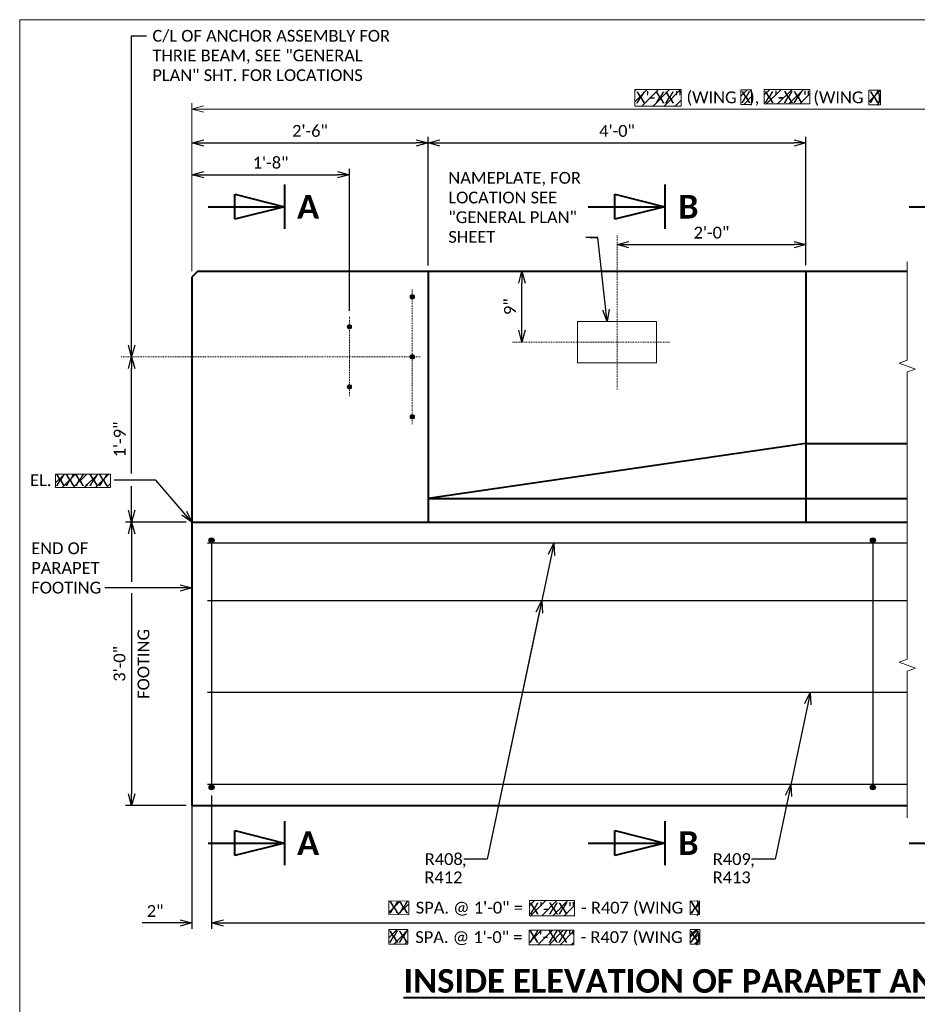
# Model space of a CAD drawing. Extents: x -1726 to 174, y -2769 to -2517.
# Tile 3 of 13: x -1726 to -1612, y -2642 to -2517. Entities that reach past the tile are written whole.
import ezdxf
from ezdxf import colors
from ezdxf.entities.mleader import LeaderData, LeaderLine
from ezdxf.enums import TextEntityAlignment as Align
from ezdxf.math import Vec2, Vec3

# ---------------------------------------------------------------- set-up
doc = ezdxf.new("R2010")
doc.units = 0
doc.header["$MEASUREMENT"] = 0
doc.linetypes.add('Wisdot4', pattern=[0.28125, 0.125, -0.0625, 0.03125, -0.0625])
for name, color, linetype, lineweight in [('B_ANNO', 7, 'Continuous', 18), ('B_ANNO_BREAK', 7, 'Continuous', 18), ('B_ANNO_DIM', 7, 'Continuous', 18), ('B_ANNO_TEXT', 7, 'Continuous', 18), ('B_ANNO_TEXT_TITLE', 7, 'Continuous', 40), ('B_CNTR', 1, 'Wisdot4', 18), ('B_CONC_FTG', 32, 'Continuous', 40), ('B_CONC_PPT', 12, 'Continuous', 40), ('B_DETAIL', 7, 'Continuous', 18), ('B_REBAR', 5, 'Continuous', 25), ('B_STEEL', 92, 'Continuous', 18)]:
    doc.layers.add(name, color=color, linetype=linetype, lineweight=lineweight)
doc.layers.add('B_ANNO_DESIGN_NOTES', color=1, linetype='Continuous', lineweight=18, true_color=0xff0000)
doc.layers.add('B_ANNO_NOPLOT', color=47, linetype='Continuous', lineweight=18, plot=False)
doc.styles.add('Annotative', font='calibri.ttf', dxfattribs={"height": 0.0625})
doc.styles.get("Standard").update_dxf_attribs({"font": 'calibri.ttf'})
doc.styles.add('Title', font='calibrib.ttf', dxfattribs={"height": 0.125})
doc.dimstyles.new('Annotative', dxfattribs={"dimscale": 0, "dimtxt": 0.0625, "dimasz": 0.0625, "dimexe": 0.03125, "dimexo": 0.03125, "dimgap": 0.03125, "dimtad": 1, "dimdec": 3, "dimzin": 3, "dimdsep": 46, "dimlunit": 4, "dimtxsty": 'Standard', "dimblk": 'OPEN30', "dimcen": 0.03125, "dimaunit": 1, "dimadec": 0, "dimazin": 3, "dimtfac": 0.75, "dimtdec": 3, "dimtofl": 0, "dimtmove": 0, "dimatfit": 3, "dimldrblk": 'OPEN30', "dimfxl": 1, "dimtfill": 1, "dimfrac": 1, "dimtolj": 1, "dimtzin": 0, "dimarcsym": 0})

# ---------------------------------------------------------------- blocks, each defined once
blk = doc.blocks.new('AnonymousCell7')
at = {"layer": 'B_REBAR'}
h = blk.add_hatch(color=256, dxfattribs=at)
edge = h.paths.add_edge_path()
edge.add_arc((0, 15.68), 0.318, 0, 360)
h = blk.add_hatch(color=256, dxfattribs=at)
edge = h.paths.add_edge_path()
edge.add_arc((0, -15.68), 0.318, 0, 360)
blk.add_line((0, 16), (0, -16), dxfattribs=at)
for centre in [(0, 15.68), (0, -15.68)]:
    blk.add_circle(centre, 0.318, dxfattribs=at)
blk = doc.blocks.new('SECTION')
at = {"layer": 'B_ANNO', "lineweight": 40}
for p, q in [((-1.5, 1.404), (-1.5, -1.404)), ((-4.665, -0.79125), (-4.665, 0.79125)), ((-4.665, 0.79125), (-1.5, 0)), ((-6.353, 0), (-1.5, 0)), ((-1.5, 0), (-4.665, -0.79125))]:
    blk.add_line(p, q, dxfattribs=at)
at = {"style": 'Title'}
blk.add_attdef('A', text='', height=1.5, dxfattribs=at).set_placement((0, 0), align=Align.MIDDLE_CENTER)
blk = doc.blocks.new('_Open30')
at = {"color": 0, "linetype": 'ByBlock', "lineweight": -2}
for p, q in [((-1, 0.268), (0, 0)), ((0, 0), (-1, -0.268)), ((0, 0), (-1, 0))]:
    blk.add_line(p, q, dxfattribs=at)
blk = doc.blocks.new('*D58')
at = {"layer": 'B_ANNO_DIM', "color": 0, "lineweight": -2, "transparency": 16777216}
for p, q in [((-1705.04, -2581.05), (-1712.71, -2581.05)), ((-1711.96, -2582.55), (-1711.96, -2615.55)), ((-1705.04, -2617.05), (-1712.71, -2617.05))]:
    blk.add_line(p, q, dxfattribs=at)
at = {"layer": 'Defpoints', "color": 0, "transparency": 16777216}
for p in [(-1704.29, -2581.05), (-1711.96, -2617.05), (-1704.29, -2617.05)]:
    blk.add_point(p, dxfattribs=at)
at = {"layer": 'B_ANNO_DIM', "color": 0, "lineweight": -2, "transparency": 16777216, "xscale": 1.5, "yscale": 1.5, "zscale": 1.5}
for p, rotation in [((-1711.96, -2581.05), 90), ((-1711.96, -2617.05), 270)]:
    blk.add_blockref('_Open30', p, dxfattribs=dict(at, rotation=rotation))
at = {"layer": 'B_ANNO_DIM', "color": 0, "transparency": 16777216, "char_height": 1.5, "attachment_point": 5, "rotation": 90, "bg_fill": 3, "box_fill_scale": 1.25, "bg_fill_color": 256, "bg_fill_true_color": 13158600, "bg_fill_transparency": 0}
for s, insert in [('\\A1;FOOTING', (-1710.44, -2599.05)), ('\\A1;3\'-0"', (-1713.48, -2599.05))]:
    blk.add_mtext(s, dxfattribs=dict(at, insert=insert))
blk = doc.blocks.new('*D59')
at = {"layer": 'B_ANNO_DIM', "color": 0, "lineweight": -2, "transparency": 16777216}
for p, q in [((-1702.79, -2532.86), (-1675.79, -2532.86)), ((-1674.29, -2548.43), (-1674.29, -2532.11))]:
    blk.add_line(p, q, dxfattribs=at)
at = {"layer": 'Defpoints', "color": 0, "transparency": 16777216}
for p in [(-1704.29, -2532.86), (-1674.29, -2532.86), (-1674.29, -2549.18)]:
    blk.add_point(p, dxfattribs=at)
at = {"layer": 'B_ANNO_DIM', "color": 0, "lineweight": -2, "transparency": 16777216, "xscale": 1.5, "yscale": 1.5, "zscale": 1.5, "rotation": 180}
blk.add_blockref('_Open30', (-1704.29, -2532.86), dxfattribs=at)
at = {"layer": 'B_ANNO_DIM', "color": 0, "lineweight": -2, "transparency": 16777216, "xscale": 1.5, "yscale": 1.5, "zscale": 1.5}
blk.add_blockref('_Open30', (-1674.29, -2532.86), dxfattribs=at)
at = {"layer": 'B_ANNO_DIM', "color": 0, "transparency": 16777216, "insert": (-1689.29, -2531.35), "char_height": 1.5, "attachment_point": 5, "bg_fill": 3, "box_fill_scale": 1.25, "bg_fill_color": 256, "bg_fill_true_color": 13158600, "bg_fill_transparency": 0}
blk.add_mtext('\\A1;2\'-6"', dxfattribs=at)
blk = doc.blocks.new('*D60')
at = {"layer": 'B_ANNO_DIM', "color": 0, "lineweight": -2, "transparency": 16777216}
for p, q in [((-1672.79, -2532.86), (-1627.79, -2532.86)), ((-1626.29, -2548.42), (-1626.29, -2532.11))]:
    blk.add_line(p, q, dxfattribs=at)
at = {"layer": 'Defpoints', "color": 0, "transparency": 16777216}
for p in [(-1674.29, -2532.86), (-1626.29, -2532.86), (-1626.29, -2549.17)]:
    blk.add_point(p, dxfattribs=at)
at = {"layer": 'B_ANNO_DIM', "color": 0, "lineweight": -2, "transparency": 16777216, "xscale": 1.5, "yscale": 1.5, "zscale": 1.5, "rotation": 180}
blk.add_blockref('_Open30', (-1674.29, -2532.86), dxfattribs=at)
at = {"layer": 'B_ANNO_DIM', "color": 0, "lineweight": -2, "transparency": 16777216, "xscale": 1.5, "yscale": 1.5, "zscale": 1.5}
blk.add_blockref('_Open30', (-1626.29, -2532.86), dxfattribs=at)
at = {"layer": 'B_ANNO_DIM', "color": 0, "transparency": 16777216, "insert": (-1650.29, -2531.35), "char_height": 1.5, "attachment_point": 5, "bg_fill": 3, "box_fill_scale": 1.25, "bg_fill_color": 256, "bg_fill_true_color": 13158600, "bg_fill_transparency": 0}
blk.add_mtext('\\A1;4\'-0"', dxfattribs=at)
blk = doc.blocks.new('*D747')
at = {"layer": 'B_ANNO_DIM', "color": 0, "lineweight": -2, "transparency": 16777216}
for p, q in [((24.37, 153.42), (24.37, 136.51)), ((132.94, 153.42), (132.94, 136.51)), ((25.87, 137.26), (131.44, 137.26))]:
    blk.add_line(p, q, dxfattribs=at)
at = {"layer": 'Defpoints', "color": 0, "transparency": 16777216}
for p in [(24.37, 154.17), (132.94, 154.17), (132.94, 137.26)]:
    blk.add_point(p, dxfattribs=at)
at = {"layer": 'B_ANNO_DIM', "color": 0, "lineweight": -2, "transparency": 16777216, "xscale": 1.5, "yscale": 1.5, "zscale": 1.5, "rotation": 180}
blk.add_blockref('_Open30', (24.37, 137.26), dxfattribs=at)
at = {"layer": 'B_ANNO_DIM', "color": 0, "lineweight": -2, "transparency": 16777216, "xscale": 1.5, "yscale": 1.5, "zscale": 1.5}
blk.add_blockref('_Open30', (132.94, 137.26), dxfattribs=at)
at = {"layer": 'B_ANNO_DIM', "color": 0, "transparency": 16777216, "insert": (67.38, 139.03), "char_height": 1.5, "attachment_point": 5}
blk.add_mtext('\\A1;    SPA. @ 1\'-0" =              - R407 (WING   )', dxfattribs=at)
blk = doc.blocks.new('*D104')
at = {"layer": 'B_ANNO_DIM', "color": 0, "lineweight": -2, "transparency": 16777216}
for p, q in [((21.87, 152.64), (21.87, 136.51)), ((24.37, 152.67), (24.37, 136.51)), ((20.37, 137.26), (15.54, 137.26)), ((25.87, 137.26), (27.37, 137.26))]:
    blk.add_line(p, q, dxfattribs=at)
at = {"layer": 'Defpoints', "color": 0, "transparency": 16777216}
for p in [(21.87, 153.39), (24.37, 153.42), (21.87, 137.26)]:
    blk.add_point(p, dxfattribs=at)
at = {"layer": 'B_ANNO_DIM', "color": 0, "lineweight": -2, "transparency": 16777216, "xscale": 1.5, "yscale": 1.5, "zscale": 1.5}
blk.add_blockref('_Open30', (21.87, 137.26), dxfattribs=at)
at = {"layer": 'B_ANNO_DIM', "color": 0, "lineweight": -2, "transparency": 16777216, "xscale": 1.5, "yscale": 1.5, "zscale": 1.5, "rotation": 180}
blk.add_blockref('_Open30', (24.37, 137.26), dxfattribs=at)
at = {"layer": 'B_ANNO_DIM', "color": 0, "transparency": 16777216, "insert": (17.2, 138.77), "char_height": 1.5, "attachment_point": 5, "bg_fill": 3, "box_fill_scale": 1.25, "bg_fill_color": 256, "bg_fill_true_color": 13158600, "bg_fill_transparency": 0}
blk.add_mtext('\\A1;2"', dxfattribs=at)
blk = doc.blocks.new('*D69')
at = {"layer": 'B_ANNO_DIM', "color": 0, "lineweight": -2, "transparency": 16777216}
blk.add_line((63.79, 504.31), (63.79, 510.31), dxfattribs=at)
at = {"layer": 'Defpoints', "color": 0, "transparency": 16777216}
for p in [(63.79, 511.81), (63.79, 511.81), (63.79, 502.81)]:
    blk.add_point(p, dxfattribs=at)
at = {"layer": 'B_ANNO_DIM', "color": 0, "lineweight": -2, "transparency": 16777216, "xscale": 1.5, "yscale": 1.5, "zscale": 1.5}
for p, rotation in [((63.79, 511.81), 90), ((63.79, 502.81), 270)]:
    blk.add_blockref('_Open30', p, dxfattribs=dict(at, rotation=rotation))
at = {"layer": 'B_ANNO_DIM', "color": 0, "transparency": 16777216, "insert": (62.27, 507.31), "char_height": 1.5, "attachment_point": 5, "rotation": 90, "bg_fill": 3, "box_fill_scale": 1.25, "bg_fill_color": 256, "bg_fill_true_color": 13158600, "bg_fill_transparency": 0}
blk.add_mtext('\\A1;9"', dxfattribs=at)
blk = doc.blocks.new('*D70')
at = {"layer": 'B_ANNO_DIM', "color": 0, "lineweight": -2, "transparency": 16777216}
blk.add_line((77.37, 515.19), (98.37, 515.19), dxfattribs=at)
at = {"layer": 'Defpoints', "color": 0, "transparency": 16777216}
for p in [(75.87, 515.19), (99.87, 515.19), (99.87, 515.19)]:
    blk.add_point(p, dxfattribs=at)
at = {"layer": 'B_ANNO_DIM', "color": 0, "lineweight": -2, "transparency": 16777216, "xscale": 1.5, "yscale": 1.5, "zscale": 1.5, "rotation": 180}
blk.add_blockref('_Open30', (75.87, 515.19), dxfattribs=at)
at = {"layer": 'B_ANNO_DIM', "color": 0, "lineweight": -2, "transparency": 16777216, "xscale": 1.5, "yscale": 1.5, "zscale": 1.5}
blk.add_blockref('_Open30', (99.87, 515.19), dxfattribs=at)
at = {"layer": 'B_ANNO_DIM', "color": 0, "transparency": 16777216, "insert": (87.87, 516.71), "char_height": 1.5, "attachment_point": 5, "bg_fill": 3, "box_fill_scale": 1.25, "bg_fill_color": 256, "bg_fill_true_color": 13158600, "bg_fill_transparency": 0}
blk.add_mtext('\\A1;2\'-0"', dxfattribs=at)
blk = doc.blocks.new('*D111')
at = {"layer": 'B_ANNO_DIM', "color": 0, "lineweight": -2, "transparency": 16777216}
for p, q in [((14.2, 773.21), (14.2, 791.21)), ((21.12, 771.71), (13.45, 771.71))]:
    blk.add_line(p, q, dxfattribs=at)
at = {"layer": 'Defpoints', "color": 0, "transparency": 16777216}
for p in [(14.2, 792.71), (14.2, 792.71), (21.87, 771.71)]:
    blk.add_point(p, dxfattribs=at)
at = {"layer": 'B_ANNO_DIM', "color": 0, "lineweight": -2, "transparency": 16777216, "xscale": 1.5, "yscale": 1.5, "zscale": 1.5}
for p, rotation in [((14.2, 792.71), 90), ((14.2, 771.71), 270)]:
    blk.add_blockref('_Open30', p, dxfattribs=dict(at, rotation=rotation))
at = {"layer": 'B_ANNO_DIM', "color": 0, "transparency": 16777216, "insert": (12.69, 782.21), "char_height": 1.5, "attachment_point": 5, "rotation": 90, "bg_fill": 3, "box_fill_scale": 1.25, "bg_fill_color": 256, "bg_fill_true_color": 13158600, "bg_fill_transparency": 0}
blk.add_mtext('\\A1;1\'-9"', dxfattribs=at)
blk = doc.blocks.new('*D109')
at = {"layer": 'B_ANNO_DIM', "color": 0, "lineweight": -2, "transparency": 16777216}
for p, q in [((23.37, 815.84), (40.37, 815.84)), ((41.87, 798.56), (41.87, 816.59))]:
    blk.add_line(p, q, dxfattribs=at)
at = {"layer": 'Defpoints', "color": 0, "transparency": 16777216}
for p in [(21.87, 815.84), (41.87, 815.84), (41.87, 797.81)]:
    blk.add_point(p, dxfattribs=at)
at = {"layer": 'B_ANNO_DIM', "color": 0, "lineweight": -2, "transparency": 16777216, "xscale": 1.5, "yscale": 1.5, "zscale": 1.5, "rotation": 180}
blk.add_blockref('_Open30', (21.87, 815.84), dxfattribs=at)
at = {"layer": 'B_ANNO_DIM', "color": 0, "lineweight": -2, "transparency": 16777216, "xscale": 1.5, "yscale": 1.5, "zscale": 1.5}
blk.add_blockref('_Open30', (41.87, 815.84), dxfattribs=at)
at = {"layer": 'B_ANNO_DIM', "color": 0, "transparency": 16777216, "insert": (31.87, 817.36), "char_height": 1.5, "attachment_point": 5, "bg_fill": 3, "box_fill_scale": 1.25, "bg_fill_color": 256, "bg_fill_true_color": 13158600, "bg_fill_transparency": 0}
blk.add_mtext('\\A1;1\'-8"', dxfattribs=at)
blk = doc.blocks.new('*U764')
at = {"layer": 'B_ANNO_NOPLOT', "flags": 128}
blk.add_lwpolyline([(0, 875.31), (0, 1127.31), (323.93, 1127.31), (323.93, 1114.16), (378, 1114.16), (378, 915.81), (316.57, 915.81), (316.57, 875.31)], close=True, dxfattribs=at)
at = {"layer": 'B_ANNO_DIM', "char_height": 1.5, "width": 16.6534, "attachment_point": 1, "line_spacing_factor": 0.9, "style": 'Annotative'}
for s, insert in [('         ,\\PR412', (51.41, 1021.35)), ('         ,\\PR413', (88.03, 1021.35))]:
    blk.add_mtext(s, dxfattribs=dict(at, insert=insert))
at = {"layer": 'B_ANNO_DIM', "insert": (97.09, 1117.28), "char_height": 1.5, "attachment_point": 5, "bg_fill": 2}
blk.add_mtext('\\A1;(WING   ),             (WING   )', dxfattribs=at)
at = {"layer": 'B_ANNO_DIM', "insert": (67.32, 1010.6), "char_height": 1.5, "attachment_point": 5, "bg_fill": 3, "box_fill_scale": 1.25, "bg_fill_color": 256, "bg_fill_true_color": 13158600, "bg_fill_transparency": 0}
blk.add_mtext('\\A1;    SPA. @ 1\'-0" =              - R407 (WING   )', dxfattribs=at)
at = {"layer": 'B_ANNO_DESIGN_NOTES'}
h = blk.add_hatch(dxfattribs=at)
h.set_pattern_fill('ANSI31', color=256, scale=8)
h.paths.add_polyline_path([(91.58, 1118.39), (91.58, 1116.54), (92.97, 1116.54), (92.97, 1118.39)])
h = blk.add_hatch(dxfattribs=at)
h.set_pattern_fill('ANSI31', color=256, scale=8)
h.paths.add_polyline_path([(94.58, 1118.46), (94.58, 1116.61), (100.38, 1116.61), (100.38, 1118.46)])
h = blk.add_hatch(dxfattribs=at)
h.set_pattern_fill('ANSI31', color=256, scale=8)
h.paths.add_polyline_path([(107.86, 1118.37), (107.86, 1116.51), (109.34, 1116.51), (109.34, 1118.37)])
h = blk.add_hatch(dxfattribs=at)
h.set_pattern_fill('ANSI31', color=256, scale=5)
h.set_pattern_definition([(45, (85.3955, 1010.8413), (-0.441942, 0.441942), [])])
h.paths.add_polyline_path([(85.17, 1011.72), (85.17, 1009.87), (86.38, 1009.87), (86.38, 1011.72)], flags=16)
h.paths.add_polyline_path([(47.63, 1009.04), (87.17, 1009.04), (87.17, 1012.67), (47.63, 1012.67)], flags=9)
h = blk.add_hatch(dxfattribs=at)
h.set_pattern_fill('ANSI31', color=256, scale=8)
h.paths.add_polyline_path([(46.89, 1011.72), (46.89, 1009.87), (49.32, 1009.87), (49.32, 1011.72)])
h = blk.add_hatch(dxfattribs=at)
h.set_pattern_fill('ANSI31', color=256, scale=8)
h.paths.add_polyline_path([(64.71, 1011.64), (64.71, 1009.79), (70.4, 1009.79), (70.4, 1011.64)])
h = blk.add_hatch(dxfattribs=at)
h.set_pattern_fill('ANSI31', color=256, scale=8)
h.paths.add_polyline_path([(85.17, 1011.72), (85.17, 1009.87), (86.38, 1009.87), (86.38, 1011.72)])
for points in [[(91.58, 1118.39), (92.97, 1118.39), (92.97, 1116.54), (91.58, 1116.54)], [(94.58, 1118.46), (100.38, 1118.46), (100.38, 1116.61), (94.58, 1116.61)], [(107.86, 1118.37), (109.34, 1118.37), (109.34, 1116.51), (107.86, 1116.51)], [(46.89, 1011.72), (49.32, 1011.72), (49.32, 1009.87), (46.89, 1009.87)], [(64.71, 1011.64), (70.4, 1011.64), (70.4, 1009.79), (64.71, 1009.79)], [(85.17, 1011.72), (86.38, 1011.72), (86.38, 1009.87), (85.17, 1009.87)]]:
    blk.add_lwpolyline(points, close=True, dxfattribs=at)
at = {"layer": 'B_ANNO_TEXT', "style": 'Annotative'}
for tag, p in [('WING#1', (91.63, 1116.72)), ('LENGW2', (94.58, 1116.72)), ('WING#2A', (107.92, 1116.72)), ('SPA4', (46.89, 1010.06)), ('TOTAL_2', (64.71, 1010.06)), ('WING#2', (85.12, 1010.04))]:
    blk.add_attdef(tag, p, '', height=1.5, dxfattribs=at)
blk = doc.blocks.new('*D726')
at = {"layer": 'B_ANNO_DIM', "color": 0, "lineweight": -2, "transparency": 16777216}
for p, q in [((21.87, 1387.11), (21.87, 1408.48)), ((143.27, 1387.11), (143.27, 1408.48)), ((23.37, 1407.73), (141.77, 1407.73))]:
    blk.add_line(p, q, dxfattribs=at)
at = {"layer": 'Defpoints', "color": 0, "transparency": 16777216}
for p in [(143.27, 1407.73), (21.87, 1386.36), (143.27, 1386.36)]:
    blk.add_point(p, dxfattribs=at)
at = {"layer": 'B_ANNO_DIM', "color": 0, "lineweight": -2, "transparency": 16777216, "xscale": 1.5, "yscale": 1.5, "zscale": 1.5, "rotation": 180}
blk.add_blockref('_Open30', (21.87, 1407.73), dxfattribs=at)
at = {"layer": 'B_ANNO_DIM', "color": 0, "lineweight": -2, "transparency": 16777216, "xscale": 1.5, "yscale": 1.5, "zscale": 1.5}
blk.add_blockref('_Open30', (143.27, 1407.73), dxfattribs=at)
at = {"layer": 'B_ANNO_DIM', "color": 0, "transparency": 16777216, "insert": (81.29, 1409.23), "char_height": 1.5, "attachment_point": 5, "bg_fill": 3, "box_fill_scale": 1.25, "bg_fill_color": 256, "bg_fill_true_color": 13158600, "bg_fill_transparency": 0}
blk.add_mtext('\\A1;  ', dxfattribs=at)
blk = doc.blocks.new('INS_FOOTING_BASE')
at = {"layer": 'B_ANNO_DESIGN_NOTES'}
h = blk.add_hatch(dxfattribs=at)
h.set_pattern_fill('ANSI31', color=256, scale=8)
h.set_pattern_definition([(45, (-0.9413, 318.4048), (-0.707107, 0.707107), [])])
h.paths.add_polyline_path([(4.5436, 194.2753), (11.5344, 194.2753), (11.5344, 192.5627), (4.5436, 192.5627)])
h = blk.add_hatch(dxfattribs=at)
h.set_pattern_fill('ANSI31', color=256, scale=8)
h.set_pattern_definition([(45, (54.4553, 264.1692), (-0.707107, 0.707107), [])])
h.paths.add_polyline_path([(46.9013, 140.0396), (49.411, 140.0141), (49.411, 138.3014), (46.9013, 138.327)])
h = blk.add_hatch(dxfattribs=at)
h.set_pattern_fill('ANSI31', color=256, scale=8)
h.set_pattern_definition([(45, (57.1614, 264.0089), (-0.707107, 0.707107), [])])
h.paths.add_polyline_path([(64.7588, 140.0811), (70.4545, 140.0811), (70.4545, 138.1667), (64.7588, 138.1667)])
h = blk.add_hatch(dxfattribs=at)
h.set_pattern_fill('ANSI31', color=256, scale=8)
h.set_pattern_definition([(45, (92.8856, 264.1692), (-0.707107, 0.707107), [])])
h.paths.add_polyline_path([(85.1695, 140.0396), (86.3636, 140.0141), (86.3636, 138.3014), (85.1695, 138.327)])
at = {"layer": 'B_ANNO_BREAK', "flags": 128}
blk.add_lwpolyline([(112.741, 150.583), (112.741, 169.2432), (113.7719, 169.6184), (111.7101, 170.3689), (112.741, 170.7441), (112.741, 207.2444), (113.7719, 207.6196), (111.7101, 208.3701), (112.741, 208.7453), (112.741, 221.248)], dxfattribs=at)
at = {"layer": 'B_ANNO_DESIGN_NOTES'}
for points in [[(4.5436, 194.2753), (11.5344, 194.2753), (11.5344, 192.5627), (4.5436, 192.5627)], [(46.9013, 140.0396), (49.411, 140.0141), (49.411, 138.3014), (46.9013, 138.327)], [(64.7588, 140.0811), (70.4545, 140.0811), (70.4545, 138.1667), (64.7588, 138.1667)], [(85.1695, 140.0396), (86.3636, 140.0141), (86.3636, 138.3014), (85.1695, 138.327)]]:
    blk.add_lwpolyline(points, close=True, dxfattribs=at)
at = {"layer": 'B_ANNO_NOPLOT', "flags": 128}
blk.add_lwpolyline([(0, 0), (0, 252), (323.9277, 252), (323.9277, 238.8552), (378, 238.8552), (378, 40.4996), (316.5708, 40.4996), (316.5708, 0)], close=True, dxfattribs=at)
at = {"layer": 'B_CONC_FTG'}
for p, q in [((21.871, 188.167), (112.741, 188.167)), ((21.871, 188.167), (21.871, 152.167)), ((21.871, 152.167), (112.741, 152.167))]:
    blk.add_line(p, q, dxfattribs=at)
at = {"layer": 'B_CONC_PPT'}
for p, q in [((22.621, 220.038), (21.871, 219.286)), ((21.871, 219.286), (21.871, 188.167)), ((22.621, 220.042), (112.741, 220.042)), ((51.871, 220.038), (51.871, 188.167)), ((99.871, 220.042), (99.871, 188.167)), ((99.871, 198.167), (51.871, 191.167)), ((99.871, 198.167), (112.741, 198.167)), ((51.871, 191.167), (112.741, 191.167))]:
    blk.add_line(p, q, dxfattribs=at)
at = {"layer": 'B_REBAR'}
for p, q in [((112.741, 185.478), (23.871, 185.478)), ((112.741, 178.167), (23.871, 178.167)), ((112.741, 166.511), (23.871, 166.511)), ((112.741, 154.856), (23.871, 154.856))]:
    blk.add_line(p, q, dxfattribs=at)
at = {"xscale": 2, "yscale": 2, "zscale": 2}
for p, values in [((36.6373, 228.2396), {'A': 'A'}), ((84.9243, 228.2396), {'A': 'B'}), ((125.6952, 228.2396), {'A': 'C'}), ((36.6373, 147.3926), {'A': 'A'}), ((84.9243, 147.3926), {'A': 'B'}), ((125.6952, 147.3926), {'A': 'C'})]:
    blk.add_blockref('SECTION', p, dxfattribs=at).add_auto_attribs(values)
for p in [(24.371, 170.167), (108.371, 170.167)]:
    blk.add_blockref('AnonymousCell7', p)
at = {"layer": 'B_ANNO_DIM', "style": 'Annotative'}
for tag, p in [('ALOC1', (319.8668, 229.0216)), ('ALOC2', (327.5573, 229.0432))]:
    blk.add_attdef(tag, text='', height=1.5, dxfattribs=at).set_placement(p, align=Align.TOP_CENTER)
for tag, p in [('ELEV.', (1.3221, 192.7395)), ('#SPA', (46.9347, 138.478)), ('TOTAL', (64.7408, 138.333)), ('WING#1', (85.1965, 138.4108)), ('BAR#1', (206.8852, 70.876)), ('BAR#2', (237.9402, 55.6343)), ('BAR#3', (222.166, 22.8607))]:
    blk.add_attdef(tag, p, '', height=1.5, dxfattribs=at)
at = {"layer": 'B_ANNO_TEXT_TITLE', "insert": (48.7466, 131.3876), "char_height": 3, "width": 92.5078, "attachment_point": 1, "style": 'Title'}
blk.add_mtext('{\\LINSIDE ELEVATION OF PARAPET AND FOOTING }', dxfattribs=at)
at = {"layer": 'B_ANNO_DIM'}
dim = blk.add_linear_dim(base=(132.9374, 137.2607), p1=(24.371, 154.167), p2=(132.9374, 154.167), text='    SPA. @ 1\'-0" =              - R407 (WING   )', dimstyle='Annotative', override={"dimtfill": 0}, dxfattribs=at)
dim.commit()
dim.dimension.update_dxf_attribs({"geometry": '*D747', "text_midpoint": (67.3751, 137.2607), "dimtype": 128})
ml = blk.add_multileader_mtext('Standard', dxfattribs=at)
ml.set_content('', color=256)
ml.set_leader_properties()
ml.set_arrow_properties(name='OPEN30')
ml.build(insert=Vec2(0, 0))
ml.multileader.update_dxf_attribs({"text_right_attachment_type": 3, "dogleg_length": 0.0625, "arrow_head_size": 1.5, "scale": 24})
ctx = ml.context
ctx.base_point, ctx.scale, ctx.char_height, ctx.arrow_head_size, ctx.landing_gap_size, ctx.plane_origin = Vec3(54.8952, 145.3338), 24, 1.5, 1.5, 0.75, Vec3(64.1762, 125.6105)
ctx.right_attachment = 3
notes = []
notes.append((ctx, [(0, (1, 1, 0), (59.3804, 145.3338), (-1, 0), 2.9853, [(0, [(67.8577, 185.478), (59.3804, 145.3338), (59.3804, 145.3338)], 0, [])])]))
ctx.mtext.insert, ctx.mtext.flow_direction = Vec3(55.6452, 146.0838), 5
ml = blk.add_multileader_mtext('Standard', dxfattribs=at)
ml.set_content('R408', color=256)
ml.set_leader_properties()
ml.set_arrow_properties(name='OPEN30')
ml.build(insert=Vec2(0, 0))
ml.multileader.update_dxf_attribs({"text_right_attachment_type": 3, "dogleg_length": 0.0625, "arrow_head_size": 1.5, "scale": 24})
ctx = ml.context
ctx.base_point, ctx.scale, ctx.char_height, ctx.arrow_head_size, ctx.landing_gap_size, ctx.plane_origin = Vec3(50.6992, 145.3488), 24, 1.5, 1.5, 0.75, Vec3(62.1933, 138.6001)
ctx.right_attachment = 3
notes.append((ctx, [(0, (1, 1, 0), (58.2799, 145.3338), (-1, 0), 1.5, [(0, [(66.3138, 178.167), (59.3711, 145.3338), (58.2825, 145.3338)], 0, [])])]))
ctx.mtext.insert, ctx.mtext.flow_direction = Vec3(51.4492, 146.1097), 5
ml = blk.add_multileader_mtext('Standard', dxfattribs=at)
ml.set_content('R409', color=256)
ml.set_leader_properties()
ml.set_arrow_properties(name='OPEN30')
ml.build(insert=Vec2(0, 0))
ml.multileader.update_dxf_attribs({"text_right_attachment_type": 3, "dogleg_length": 0.0625, "arrow_head_size": 1.5, "scale": 24})
ctx = ml.context
ctx.base_point, ctx.scale, ctx.char_height, ctx.arrow_head_size, ctx.landing_gap_size, ctx.plane_origin = Vec3(87.2936, 145.3488), 24, 1.5, 1.5, 0.75, Vec3(98.7647, 138.6001)
ctx.right_attachment = 3
notes.append((ctx, [(0, (1, 1, 0), (94.8513, 145.3338), (-1, 0), 1.5, [(0, [(100.4203, 166.511), (95.9425, 145.3338), (94.8539, 145.3338)], 0, [])])]))
ctx.mtext.insert, ctx.mtext.flow_direction = Vec3(88.0436, 146.1097), 5
ml = blk.add_multileader_mtext('Standard', dxfattribs=at)
ml.set_content('', color=256)
ml.set_leader_properties()
ml.set_arrow_properties(name='OPEN30')
ml.build(insert=Vec2(0, 0))
ml.multileader.update_dxf_attribs({"text_right_attachment_type": 3, "dogleg_length": 0.0625, "arrow_head_size": 1.5, "scale": 24})
ctx = ml.context
ctx.base_point, ctx.scale, ctx.char_height, ctx.arrow_head_size, ctx.landing_gap_size, ctx.plane_origin = Vec3(91.4572, 145.3338), 24, 1.5, 1.5, 0.75, Vec3(100.7383, 125.6105)
ctx.right_attachment = 3
notes.append((ctx, [(0, (1, 1, 0), (95.9425, 145.3338), (-1, 0), 2.9853, [(0, [(97.9559, 154.856), (95.9425, 145.3338), (95.9425, 145.3338)], 0, [])])]))
ctx.mtext.insert, ctx.mtext.flow_direction = Vec3(92.2072, 146.0838), 5
for ctx, leaders in notes:
    for number, flags, end, landing, length, lines in leaders:
        leader = LeaderData()
        leader.index, (leader.has_last_leader_line, leader.has_dogleg_vector, leader.attachment_direction) = number, flags
        leader.last_leader_point, leader.dogleg_vector, leader.dogleg_length = Vec3(end), Vec3(landing), length
        for number, points, colour, breaks in lines:
            line = LeaderLine()
            line.index, line.vertices, line.color, line.breaks = number, Vec3.list(points), colors.encode_raw_color(colour), breaks
            leader.lines.append(line)
        ctx.leaders.append(leader)
dim = blk.add_linear_dim(base=(51.871, 236.3486), p1=(21.871, 236.3486), p2=(51.871, 220.038), dimstyle='Annotative', dxfattribs=at)
dim.commit()
dim.dimension.update_dxf_attribs({"geometry": '*D59', "text_midpoint": (36.871, 237.8671), "insert": (1726.163, 2769.213)})
dim = blk.add_linear_dim(base=(14.2049, 152.167), p1=(21.871, 188.167), p2=(21.871, 152.167), angle=90, text='<>\\XFOOTING', dimstyle='Annotative', dxfattribs=at)
dim.commit()
dim.dimension.update_dxf_attribs({"geometry": '*D58', "text_midpoint": (14.2049, 170.167), "insert": (1726.163, 2769.213)})
dim = blk.add_linear_dim(base=(99.871, 236.3486), p1=(51.871, 236.3486), p2=(99.871, 220.042), dimstyle='Annotative', dxfattribs=at)
dim.commit()
dim.dimension.update_dxf_attribs({"geometry": '*D60', "text_midpoint": (75.871, 237.8671), "insert": (1726.163, 2769.213)})
dim = blk.add_linear_dim(base=(21.871, 137.2607), p1=(24.371, 153.417), p2=(21.871, 153.394), text='2"', dimstyle='Annotative', dxfattribs=at)
dim.commit()
dim.dimension.update_dxf_attribs({"geometry": '*D104', "text_midpoint": (17.2037, 138.7682)})
ml = blk.add_multileader_mtext('Standard', dxfattribs=at)
ml.set_content(' ', color=256)
ml.set_leader_properties()
ml.set_arrow_properties(name='OPEN30')
ml.build(insert=Vec2(0, 0))
ml.multileader.update_dxf_attribs({"text_right_attachment_type": 3, "dogleg_length": 0.0625, "arrow_head_size": 1.5, "scale": 24})
ctx = ml.context
ctx.base_point, ctx.scale, ctx.char_height, ctx.arrow_head_size, ctx.landing_gap_size, ctx.plane_origin = Vec3(9.9819, 193.4908), 24, 1.5, 1.5, 0.75, Vec3(17.4295, 186.7571)
ctx.right_attachment = 3
notes = []
notes.append((ctx, [(0, (1, 1, 0), (13.5162, 193.4908), (-1, 0), 1.5, [(0, [(21.871, 188.167), (17.2841, 193.4908), (13.5188, 193.4908)], 0, [])])]))
ctx.mtext.insert, ctx.mtext.flow_direction = Vec3(10.7319, 194.2408), 5
for ctx, leaders in notes:
    for number, flags, end, landing, length, lines in leaders:
        leader = LeaderData()
        leader.index, (leader.has_last_leader_line, leader.has_dogleg_vector, leader.attachment_direction) = number, flags
        leader.last_leader_point, leader.dogleg_vector, leader.dogleg_length = Vec3(end), Vec3(landing), length
        for number, points, colour, breaks in lines:
            line = LeaderLine()
            line.index, line.vertices, line.color, line.breaks = number, Vec3.list(points), colors.encode_raw_color(colour), breaks
            leader.lines.append(line)
        ctx.leaders.append(leader)
blk.add_wipeout([(13.4598, 179.1916), (13.43, 180.5459), (15.0236, 180.5608), (14.9491, 179.132)]).dxf.layer = 'B_ANNO_DIM'
ml = blk.add_multileader_mtext('Standard', dxfattribs=at)
ml.set_content('END OF\\PPARAPET\\PFOOTING', color=256)
ml.set_leader_properties()
ml.set_arrow_properties(name='OPEN30')
ml.build(insert=Vec2(0, 0))
ml.multileader.update_dxf_attribs({"text_right_attachment_type": 3, "dogleg_length": 0.0625, "arrow_head_size": 1.5, "scale": 24})
ctx = ml.context
ctx.base_point, ctx.scale, ctx.char_height, ctx.arrow_head_size, ctx.landing_gap_size, ctx.plane_origin = Vec3(0.7184, 184.8382), 24, 1.5, 1.5, 0.75, Vec3(15.9243, 179.8082)
ctx.right_attachment = 3
notes = []
notes.append((ctx, [(0, (1, 1, 0), (12.3273, 179.8082), (-1, 0), 1.5, [(0, [(21.871, 179.8082), (12.8203, 179.8082), (12.5789, 179.8082)], 0, [])])]))
ctx.mtext.insert, ctx.mtext.flow_direction = Vec3(1.4684, 185.5992), 5
for ctx, leaders in notes:
    for number, flags, end, landing, length, lines in leaders:
        leader = LeaderData()
        leader.index, (leader.has_last_leader_line, leader.has_dogleg_vector, leader.attachment_direction) = number, flags
        leader.last_leader_point, leader.dogleg_vector, leader.dogleg_length = Vec3(end), Vec3(landing), length
        for number, points, colour, breaks in lines:
            line = LeaderLine()
            line.index, line.vertices, line.color, line.breaks = number, Vec3.list(points), colors.encode_raw_color(colour), breaks
            leader.lines.append(line)
        ctx.leaders.append(leader)
blk = doc.blocks.new('*U68')
at = {"layer": 'B_ANNO_NOPLOT', "flags": 128}
blk.add_lwpolyline([(0, 291.7697), (0, 543.7697), (323.9277, 543.7697), (323.9277, 530.6249), (378, 530.6249), (378, 332.2693), (316.5708, 332.2693), (316.5708, 291.7697)], close=True, dxfattribs=at)
at = {"layer": 'B_CNTR'}
for p, q in [((75.871, 516.3624), (75.871, 496.7822)), ((62.5991, 502.8117), (82.611, 502.8117))]:
    blk.add_line(p, q, dxfattribs=at)
at = {"layer": 'B_DETAIL', "flags": 128}
blk.add_lwpolyline([(70.871, 500.1867), (80.871, 500.1867), (80.871, 505.4367), (70.871, 505.4367), (70.871, 500.1867)], dxfattribs=at)
at = {"layer": 'B_ANNO_DIM'}
dim = blk.add_linear_dim(base=(99.871, 515.1942), p1=(75.871, 515.1942), p2=(99.871, 515.1942), dimstyle='Annotative', dxfattribs=at)
dim.commit()
dim.dimension.update_dxf_attribs({"geometry": '*D70', "text_midpoint": (87.871, 516.7126)})
dim = blk.add_linear_dim(base=(63.7919, 511.8117), p1=(63.7919, 502.8117), p2=(63.7919, 511.8117), angle=90, dimstyle='Annotative', dxfattribs=at)
dim.commit()
dim.dimension.update_dxf_attribs({"geometry": '*D69', "text_midpoint": (62.2734, 507.3117)})
ml = blk.add_multileader_mtext('Standard', dxfattribs=at)
ml.set_content('NAMEPLATE, FOR\\PLOCATION SEE\\P"GENERAL PLAN"\\PSHEET', color=256)
ml.set_leader_properties()
ml.set_arrow_properties(name='OPEN30')
ml.build(insert=Vec2(0, 0))
ml.multileader.update_dxf_attribs({"text_right_attachment_type": 3, "dogleg_length": 0.0625, "arrow_head_size": 1.5, "scale": 24})
ctx = ml.context
ctx.base_point, ctx.scale, ctx.char_height, ctx.arrow_head_size, ctx.landing_gap_size, ctx.plane_origin = Vec3(53.7, 523.6653), 24, 1.5, 1.5, 0.75, Vec3(74.6244, 505.4367)
ctx.right_attachment = 3
notes = []
notes.append((ctx, [(0, (1, 1, 0), (73.4238, 516.1065), (-1, 0), 1.5, [(0, [(74.6244, 505.4367), (73.4238, 516.1065), (72.4612, 516.1065)], 0, [])])]))
ctx.mtext.insert, ctx.mtext.flow_direction = Vec3(54.45, 524.4263), 5
for ctx, leaders in notes:
    for number, flags, end, landing, length, lines in leaders:
        leader = LeaderData()
        leader.index, (leader.has_last_leader_line, leader.has_dogleg_vector, leader.attachment_direction) = number, flags
        leader.last_leader_point, leader.dogleg_vector, leader.dogleg_length = Vec3(end), Vec3(landing), length
        for number, points, colour, breaks in lines:
            line = LeaderLine()
            line.index, line.vertices, line.color, line.breaks = number, Vec3.list(points), colors.encode_raw_color(colour), breaks
            leader.lines.append(line)
        ctx.leaders.append(leader)
blk = doc.blocks.new('*U107')
at = {"layer": 'B_STEEL'}
h = blk.add_hatch(color=256, dxfattribs=at)
h.dxf.hatch_style = 1
h.paths.add_polyline_path([(50.148, 800.3335, 1), (49.594, 800.3335, 1)])
h = blk.add_hatch(color=256, dxfattribs=at)
h.dxf.hatch_style = 1
h.paths.add_polyline_path([(42.148, 796.5215, 1), (41.594, 796.5215, 1)])
h = blk.add_hatch(color=256, dxfattribs=at)
h.dxf.hatch_style = 1
h.paths.add_polyline_path([(50.148, 792.7065, 1), (49.594, 792.7065, 1)])
h = blk.add_hatch(color=256, dxfattribs=at)
h.dxf.hatch_style = 1
h.paths.add_polyline_path([(42.148, 788.8955, 1), (41.594, 788.8955, 1)])
h = blk.add_hatch(color=256, dxfattribs=at)
h.dxf.hatch_style = 1
h.paths.add_polyline_path([(50.148, 785.0835, 1), (49.594, 785.0835, 1)])
at = {"layer": 'B_CNTR'}
for p, q in [((49.871, 801.2545), (49.871, 784.1585)), ((41.871, 797.8053), (41.871, 787.6076))]:
    blk.add_line(p, q, dxfattribs=at)
at = {"layer": 'B_STEEL'}
for centre in [(49.871, 800.3335), (41.871, 796.5215), (49.871, 792.7065), (41.871, 788.8955), (49.871, 785.0835)]:
    blk.add_circle(centre, 0.277, dxfattribs=at)
at = {"layer": 'B_ANNO_DIM'}
dim = blk.add_linear_dim(base=(14.2049, 792.7065), p1=(21.871, 771.7065), p2=(14.2049, 792.7065), angle=90, dimstyle='Annotative', dxfattribs=at)
dim.commit()
dim.dimension.update_dxf_attribs({"geometry": '*D111', "text_midpoint": (12.6864, 782.2065)})
at = {"layer": 'B_CNTR'}
blk.add_line((50.847, 792.7065), (12.8481, 792.7065), dxfattribs=at)
blk.add_wipeout([(13.5871, 776.3295), (13.6114, 777.8559), (14.8963, 777.8559), (14.8721, 776.3052)]).dxf.layer = 'B_ANNO_DIM'
at = {"layer": 'B_ANNO_NOPLOT', "flags": 128}
blk.add_lwpolyline([(0, 583.5395), (0, 835.5395), (323.9277, 835.5395), (323.9277, 822.3946), (378, 822.3946), (378, 624.0391), (316.5708, 624.0391), (316.5708, 583.5395)], close=True, dxfattribs=at)
at = {"layer": 'B_ANNO_DIM'}
dim = blk.add_linear_dim(base=(41.871, 815.845), p1=(21.871, 815.845), p2=(41.871, 797.8053), dimstyle='Annotative', dxfattribs=at)
dim.commit()
dim.dimension.update_dxf_attribs({"geometry": '*D109', "text_midpoint": (31.871, 817.3634)})
ml = blk.add_multileader_mtext('Standard', dxfattribs=at)
ml.set_content('C/L OF ANCHOR ASSEMBLY FOR\\PTHRIE BEAM, SEE "GENERAL\\PPLAN" SHT. FOR LOCATIONS', color=256)
ml.set_leader_properties()
ml.set_arrow_properties(name='OPEN30')
ml.build(insert=Vec2(0, 0))
ml.multileader.update_dxf_attribs({"text_right_attachment_type": 3, "dogleg_length": 0.0625, "arrow_head_size": 1.5, "scale": 24})
ctx = ml.context
ctx.base_point, ctx.scale, ctx.char_height, ctx.arrow_head_size, ctx.landing_gap_size, ctx.plane_origin = Vec3(16.1056, 833.4787), 24, 1.5, 1.5, 0.75, Vec3(14.2049, 794.0497)
ctx.right_attachment = 3
notes = []
notes.append((ctx, [(0, (1, 1, 0), (14.6056, 833.4787), (1, 0), 1.5, [(0, [(14.2049, 792.7065), (14.2049, 833.4787), (14.5493, 833.4787)], 0, [])])]))
ctx.mtext.insert, ctx.mtext.flow_direction = Vec3(16.8556, 834.2397), 5
for ctx, leaders in notes:
    for number, flags, end, landing, length, lines in leaders:
        leader = LeaderData()
        leader.index, (leader.has_last_leader_line, leader.has_dogleg_vector, leader.attachment_direction) = number, flags
        leader.last_leader_point, leader.dogleg_vector, leader.dogleg_length = Vec3(end), Vec3(landing), length
        for number, points, colour, breaks in lines:
            line = LeaderLine()
            line.index, line.vertices, line.color, line.breaks = number, Vec3.list(points), colors.encode_raw_color(colour), breaks
            leader.lines.append(line)
        ctx.leaders.append(leader)
blk = doc.blocks.new('*U711')
at = {"layer": 'B_ANNO_NOPLOT', "flags": 128}
blk.add_lwpolyline([(0, 1167.0789), (0, 1419.0789), (323.9277, 1419.0789), (323.9277, 1405.9341), (378, 1405.9341), (378, 1207.5785), (316.5708, 1207.5785), (316.5708, 1167.0789)], close=True, dxfattribs=at)
at = {"layer": 'B_ANNO_DIM'}
dim = blk.add_linear_dim(base=(143.274, 1407.7301), p1=(21.871, 1386.3649), p2=(143.274, 1386.3649), text='  ', dimstyle='Annotative', dxfattribs=at)
dim.commit()
dim.dimension.update_dxf_attribs({"geometry": '*D726', "text_midpoint": (81.2858, 1407.7301), "dimtype": 160})
at = {"style": 'Annotative'}
blk.add_attdef('LENGW1', (78.2764, 1408.4522), '', height=1.5, dxfattribs=at)

msp = doc.modelspace()

# ---------------------------------------------------------------- block references
msp.add_blockref('*U68', (-1726.16, -3060.98))

# ---------------------------------------------------------------- next in the draw order: block references
msp.add_blockref('*U107', (-1726.16, -3352.75))

# ---------------------------------------------------------------- next in the draw order: block references
msp.add_blockref('*U764', (-1726.16, -3644.52)).add_auto_attribs({'WING#2': 'X', 'TOTAL_2': 'X\'-XX"', 'SPA4': 'XX', 'WING#2A': 'X', 'WING#1': 'X', 'LENGW2': 'X\'-XX"'})

# ---------------------------------------------------------------- next in the draw order: block references
ref = msp.add_blockref('INS_FOOTING_BASE', (-1726.16, -2769.21))
ref.add_attrib('#SPA', 'XX', (-1679.23, -2630.73), dxfattribs={"layer": 'B_ANNO_DIM', "height": 1.5, "style": 'Annotative'})
ref.add_attrib('TOTAL', 'X\'-XX"', (-1661.42, -2630.88), dxfattribs={"layer": 'B_ANNO_DIM', "height": 1.5, "style": 'Annotative'})
ref.add_attrib('ELEV.', 'EL. XXX.XX', (-1724.84, -2576.47), dxfattribs={"layer": 'B_ANNO_DIM', "height": 1.5, "style": 'Annotative'})
ref.add_attrib('XWING#1', 'X', (-1640.97, -2630.8), dxfattribs={"layer": 'B_ANNO_DIM', "height": 1.5, "style": 'Annotative'})

# ---------------------------------------------------------------- next in the draw order: block references
at = {"layer": 'B_ANNO_DIM'}
msp.add_blockref('*U711', (-1726.16, -3936.29), dxfattribs=at).add_auto_attribs({'LENGW1': 'X\'-XX"'})

# ---------------------------------------------------------------- next in the draw order: hatches: boundary and pattern name
at = {"layer": 'B_ANNO_DESIGN_NOTES'}
h = msp.add_hatch(dxfattribs=at)
h.set_pattern_fill('ANSI31', color=256, scale=8)
h.paths.add_polyline_path([(-1648.02, -2526.09), (-1648.02, -2528.18), (-1642.14, -2528.18), (-1642.14, -2526.09)])

# ---------------------------------------------------------------- next in the draw order: linework, layer by layer
msp.add_lwpolyline([(-1648.02, -2526.09), (-1642.14, -2526.09), (-1642.14, -2528.18), (-1648.02, -2528.18)], close=True, dxfattribs=at)

doc.saveas('drawing.dxf')
